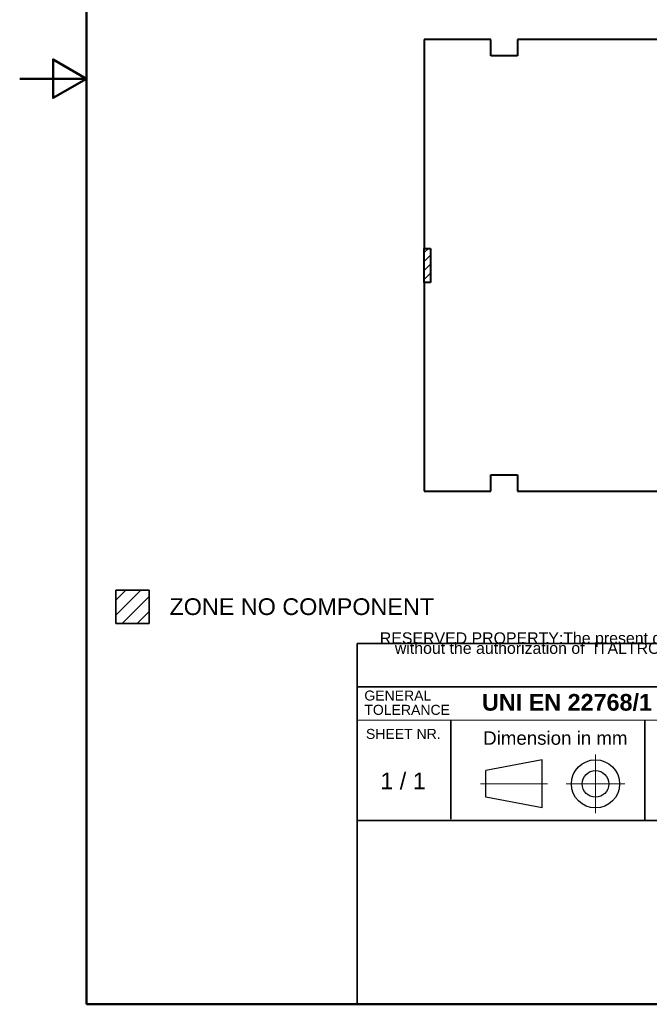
# Model space of a CAD drawing. Header units: millimetres. Extents: x 0 to 210, y 0 to 297.
# Tile 1 of 3: x 0 to 94, y 10 to 157. Entities that reach past the tile are written whole.
import ezdxf
from ezdxf.enums import TextEntityAlignment as Align

# ---------------------------------------------------------------- set-up
doc = ezdxf.new("R2010")
doc.units = ezdxf.units.MM
doc.linetypes.add('CENTER', pattern=[50.8, 31.75, -6.35, 6.35, -6.35])
doc.layers.get('0').update_dxf_attribs({"lineweight": 25})
for name, color, linetype, lineweight in [('AM_0', 7, 'Continuous', 30), ('Bordo_0', 7, 'Continuous', 50), ('Geometria schizzo(ISO)', 7, 'Continuous', 35), ('Simboli(ISO)', 7, 'Continuous', 25), ('Spigoli visibili(ISO)', 7, 'Continuous', 40), ('Tratteggio', 7, 'Continuous', 9)]:
    doc.layers.add(name, color=color, linetype=linetype, lineweight=lineweight)
doc.layers.add('AM_7', color=4, linetype='CENTER', lineweight=15, true_color=0x00ffff)
doc.styles.add('Corrente-ISO', font='arial.ttf')
doc.styles.add('Gruppo1', font='arial.ttf')
doc.styles.add('Stile testo18', font='arial.ttf')
doc.styles.add('Stile testo42', font='arial.ttf')
doc.styles.add('Stile testo43', font='arial.ttf')
doc.styles.add('Stile testo76', font='arial.ttf')
doc.styles.add('Stile testo77', font='arial.ttf')

# ---------------------------------------------------------------- blocks, each defined once
blk = doc.blocks.new('Bordi Bordo di default')
at = {"layer": 'Bordo_0', "flags": 128}
for points in [[(10, 10), (10, 287), (200, 287), (200, 10), (10, 10)], [(0, 148.5), (10, 148.5), (5, 151.39), (5, 145.61), (10, 148.5)]]:
    blk.add_lwpolyline(points, dxfattribs=at)
blk = doc.blocks.new('Cartigli Italtronic_new')
at = {"layer": 'AM_0'}
for p, q in [((162.84, 45.74), (154.43, 44.14)), ((162.84, 38.54), (162.84, 45.74)), ((154.43, 40.14), (154.43, 44.14)), ((162.84, 38.54), (154.43, 40.14))]:
    blk.add_line(p, q, dxfattribs=at)
at = {"layer": 'AM_0', "lineweight": 15}
blk.add_line((284.6, 9.16), (135.2, 9.16), dxfattribs=at)
at = {"layer": 'AM_0'}
for radius in [3.6, 2]:
    blk.add_circle((170.84, 42.14), radius, dxfattribs=at)
at = {"layer": 'AM_7', "color": 7, "ltscale": 0.418}
for p, q in [((170.84, 37.74), (170.84, 46.54)), ((166.44, 42.14), (175.24, 42.14))]:
    blk.add_line(p, q, dxfattribs=at)
at = {"layer": 'AM_7', "color": 7, "ltscale": 0.380361}
blk.add_line((153.63, 42.14), (163.64, 42.14), dxfattribs=at)
at = {"layer": 'Geometria schizzo(ISO)'}
for p, q in [((135.2, 63.16), (259.86, 63.16)), ((135.2, 36.66), (135.2, 63.16)), ((198.86, 56.66), (135.2, 56.66)), ((149.2, 51.66), (149.2, 36.87)), ((178.2, 51.66), (178.2, 36.66)), ((135.2, 36.66), (166.7, 36.66)), ((135.2, 36.66), (135.2, 9.16)), ((166.7, 36.66), (181.7, 36.66))]:
    blk.add_line(p, q, dxfattribs=at)
at = {"layer": 'Geometria schizzo(ISO)', "lineweight": 15}
blk.add_line((135.2, 51.66), (198.86, 51.66), dxfattribs=at)
at = {"insert": (198.3, 66.33), "char_height": 3.1669, "width": 123.5662, "attachment_point": 2, "line_spacing_factor": 0.534655, "style": 'Gruppo1'}
blk.add_mtext('\\fArial|b0|i0;\\H1.7000;\\PRESERVED PROPERTY:The present drawing cannot be reproduced or comunicated to 3d parties, even partially, without the authorization of  ITALTRONIC Srl. Italtronic reserves to protect its own rights according to the law.', dxfattribs=at)
at = {"layer": 'AM_0'}
for s, height, style, p in [('GENERAL', 1.5, 'Stile testo76', (136.26, 54.61)), ('TOLERANCE', 1.5, 'Stile testo76', (136.26, 52.47)), ('SHEET NR.', 1.5, 'Stile testo76', (136.5, 48.87)), ('Dimension in mm', 2, 'Stile testo42', (154.04, 48))]:
    blk.add_text(s, height=height, dxfattribs=dict(at, style=style)).set_placement(p)
at = {"layer": 'AM_0', "style": 'Stile testo43'}
blk.add_text('1 / 1 ', height=2.5, dxfattribs=at).set_placement((142.53, 42.58), align=Align.MIDDLE_CENTER)
at = {"layer": 'AM_0'}
for tag, p, height, style in [('PROGETTISTA_001', (204.96, 48.65), 3, 'Stile testo77'), ('VERIFICATO_DA_001', (237.18, 48.68), 3, 'Stile testo77'), ('Scale_1_001', (271.09, 48.11), 3, 'Stile testo77'), ('DATA_CREAZIONE_001', (204.32, 38.44), 3.17, 'Gruppo1'), ('NUMERO_PARTE_001', (239, 14.09), 5, 'Stile testo18')]:
    blk.add_attdef(tag, p, '', height=height, dxfattribs=dict(at, style=style))
at = {"layer": 'AM_0', "style": 'Stile testo43'}
blk.add_attdef('Sostituisce', text='', height=2.5, dxfattribs=at).set_placement((245.27, 41.57), align=Align.TOP_CENTER)
at = {"layer": 'Simboli(ISO)', "color": 7, "insert": (175.21, 53.97), "char_height": 2.5, "attachment_point": 5, "style": 'Corrente-ISO'}
blk.add_mtext('\\fArial|b1|i0;\\H2.5000;UNI EN 22768/1 Media (m)', dxfattribs=at)
at = {"layer": 'Simboli(ISO)', "color": 7, "style": 'Corrente-ISO'}
blk.add_attdef('Part_number', text='', height=2.5, dxfattribs=at).set_placement((260.96, 41.28), align=Align.TOP_LEFT)

msp = doc.modelspace()

# ---------------------------------------------------------------- hatches: boundary and pattern name
at = {"layer": 'Tratteggio'}
h = msp.add_hatch(dxfattribs=at)
h.set_pattern_fill('ANSI31', color=256, scale=7.62, style=0)
h.set_pattern_definition([(45, (0, 0), (-0.673519, 0.673519), [])])
h.paths.add_polyline_path([(60.52, 123.11), (61.46, 123.11), (61.46, 118.01), (60.52, 118.01)])
h = msp.add_hatch(dxfattribs=at)
h.set_pattern_fill('ANSI31', color=256, scale=12.7, style=0)
h.set_pattern_definition([(45, (0, 0), (-1.122532, 1.122532), [])])
h.paths.add_polyline_path([(19.36, 71.98), (19.36, 66.98), (14.36, 66.98), (14.36, 71.98)])

# ---------------------------------------------------------------- linework, layer by layer
at = {"layer": 'Geometria schizzo(ISO)'}
for p, q in [((14.36, 71.98), (19.36, 71.98)), ((14.36, 66.98), (14.36, 71.98)), ((19.36, 71.98), (19.36, 66.98)), ((19.36, 66.98), (14.36, 66.98))]:
    msp.add_line(p, q, dxfattribs=at)
at = {"layer": 'Spigoli visibili(ISO)'}
for p, q in [((70.47, 154.36), (60.52, 154.36)), ((60.52, 154.36), (60.52, 123.11)), ((70.47, 151.91), (70.47, 154.36)), ((74.47, 154.36), (74.47, 151.91)), ((133.12, 154.36), (74.47, 154.36)), ((74.47, 151.91), (70.47, 151.91)), ((60.52, 123.11), (61.46, 123.11)), ((60.52, 118.01), (60.52, 123.11)), ((61.46, 123.11), (61.46, 118.01)), ((60.52, 118.01), (60.52, 86.76)), ((61.46, 118.01), (60.52, 118.01)), ((70.47, 86.76), (70.47, 89.2)), ((70.47, 89.2), (74.47, 89.2)), ((74.47, 89.2), (74.47, 86.76)), ((60.52, 86.76), (70.47, 86.76)), ((74.47, 86.76), (133.12, 86.76))]:
    msp.add_line(p, q, dxfattribs=at)

# ---------------------------------------------------------------- block references
for name, p in [('Bordi Bordo di default', (0, 0)), ('Cartigli Italtronic_new', (-84.7, 0.84))]:
    msp.add_blockref(name, p)

# ---------------------------------------------------------------- texts
at = {"layer": 'Simboli(ISO)', "color": 7, "insert": (22.41, 70.75), "char_height": 2.5, "attachment_point": 1, "style": 'Corrente-ISO'}
msp.add_mtext('\\fArial|b0|i0;ZONE NO COMPONENT', dxfattribs=at)

doc.saveas('drawing.dxf')
